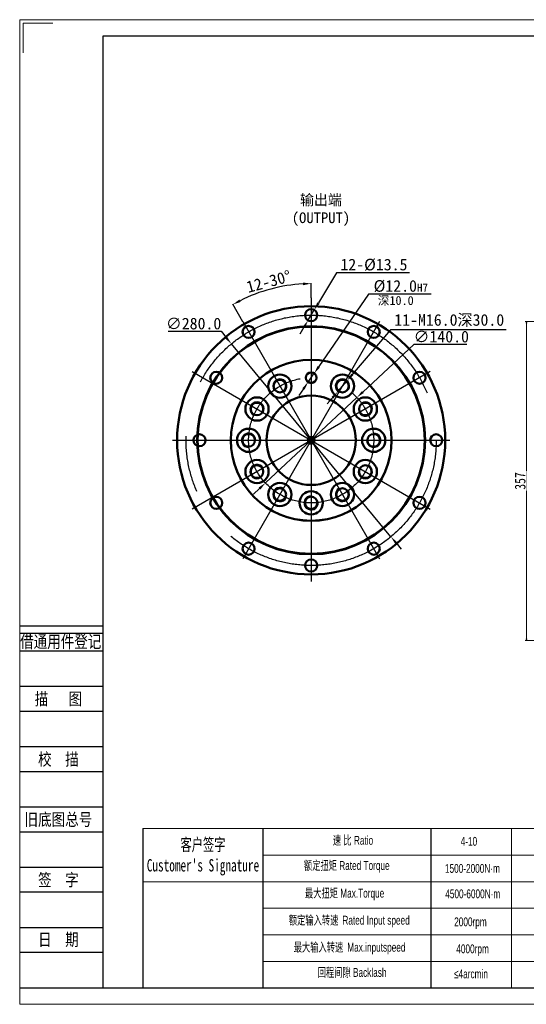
# Model space of a CAD drawing. Header units: millimetres. Extents: x 0 to 1558, y 0 to 1101.
# Tile 1 of 5: x 0 to 567, y 0 to 1101. Entities that reach past the tile are written whole.
import ezdxf
from ezdxf.enums import TextEntityAlignment as Align

# ---------------------------------------------------------------- set-up
doc = ezdxf.new("R2010")
doc.units = ezdxf.units.MM
doc.linetypes.add('CENTER', pattern=[50.8, 31.75, -6.35, 6.35, -6.35])
for name, color, linetype, lineweight in [('1-轮廓线', 7, 'Continuous', 50), ('SLD-0', 7, 'Continuous', 18), ('图框_外框线', 7, 'Continuous', 18)]:
    doc.layers.add(name, color=color, linetype=linetype, lineweight=lineweight)
for name, color, linetype in [('2-细实线', 4, 'Continuous'), ('2细线层', 4, 'Continuous'), ('3-中心线', 1, 'CENTER'), ('6文字层', 3, 'Continuous'), ('7-标注线', 3, 'Continuous'), ('7标注层', 4, 'Continuous')]:
    doc.layers.add(name, color=color, linetype=linetype)
doc.styles.add('宋体', font='txt', dxfattribs={"width": 0.8})
doc.styles.add('标准', font='arial.ttf', dxfattribs={"width": 0.667})
doc.styles.add('样式 1', font='txt')
doc.dimstyles.new('A3', dxfattribs={"dimscale": 1.3, "dimtxt": 6.5, "dimasz": 7, "dimexe": 0.25, "dimexo": 0, "dimgap": 1.75, "dimtad": 1, "dimdec": 1, "dimzin": 1, "dimdsep": 46, "dimtxsty": '样式 1', "dimcen": 0.5, "dimadec": 0, "dimazin": 0, "dimtfac": 1, "dimtdec": 1, "dimtmove": 0, "dimatfit": 0, "dimfxl": 1, "dimlwd": -1, "dimlwe": -1, "dimarcsym": 0})
doc.dimstyles.new('A3$3', dxfattribs={"dimscale": 1.3, "dimtxt": 6.5, "dimasz": 7, "dimexe": 0.25, "dimexo": 0, "dimgap": 1.75, "dimtad": 1, "dimtoh": 1, "dimdec": 1, "dimzin": 1, "dimdsep": 46, "dimtxsty": '样式 1', "dimcen": 0.5, "dimadec": 0, "dimazin": 0, "dimtfac": 1, "dimtdec": 1, "dimtmove": 0, "dimatfit": 0, "dimfxl": 1, "dimlwd": -1, "dimlwe": -1, "dimarcsym": 0})
doc.dimstyles.new('A水平标注$0', dxfattribs={"dimtxt": 3.5, "dimasz": 2, "dimexe": 1.5, "dimexo": 3, "dimgap": 1.1, "dimtad": 1, "dimtoh": 1, "dimdec": 4, "dimdsep": 46, "dimtxsty": '宋体', "dimblk": 'OPEN', "dimcen": 3, "dimclrd": 3, "dimclre": 3, "dimclrt": 6, "dimadec": 0, "dimazin": 0, "dimtm": 1e-09, "dimtfac": 1, "dimtdec": 4, "dimtix": 1, "dimtmove": 0, "dimatfit": 3, "dimldrblk": 'OPEN', "dimfxl": 1, "dimtfill": 1, "dimtfillclr": 256, "dimlwd": 13, "dimlwe": 13, "dimarcsym": 0})

# ---------------------------------------------------------------- blocks, each defined once
blk = doc.blocks.new('*D4')
at = {"layer": '7-标注线', "color": 0}
for p, q in [((326.1, 790.3), (326.1, 806.5)), ((249.4, 763.6), (238.3, 783))]:
    blk.add_line(p, q, dxfattribs=at)
blk.add_arc((326.1, 630.9), 175.2, 92.9756, 117.0244, dxfattribs=at)
for points in [[(317, 804.4), (316.9, 807.4), (326.1, 806.2)], [(245.7, 788.4), (247.2, 785.7), (238.4, 782.7)]]:
    blk.add_solid(points, dxfattribs=at)
at = {"layer": 'Defpoints', "color": 0}
for p in [(295.6, 803.5), (326.1, 790.3), (249.4, 763.6), (402.7, 498.2), (326.1, 471.5)]:
    blk.add_point(p, dxfattribs=at)
at = {"layer": '7-标注线', "color": 0, "insert": (278.5, 808.5), "char_height": 13, "attachment_point": 5, "rotation": 15, "style": '样式 1'}
blk.add_mtext('12-30%%d', dxfattribs=at)
blk = doc.blocks.new('*D5')
at = {"layer": '7-标注线', "color": 0}
for p, q in [((166, 752.8), (225.2, 752.8)), ((225.2, 752.8), (231, 745.8)), ((415.3, 523.1), (236.8, 738.7)), ((421.1, 516.1), (426.9, 509.1))]:
    blk.add_line(p, q, dxfattribs=at)
for points in [[(229.8, 744.8), (232.1, 746.7), (236.8, 738.7)], [(422.3, 517), (420, 515.1), (415.3, 523.1)]]:
    blk.add_solid(points, dxfattribs=at)
at = {"layer": 'Defpoints', "color": 0}
for p in [(236.8, 738.7), (415.3, 523.1)]:
    blk.add_point(p, dxfattribs=at)
at = {"layer": '7-标注线', "color": 0, "insert": (194.5, 761.4), "char_height": 13, "attachment_point": 5, "style": '样式 1'}
blk.add_mtext('∅280.0', dxfattribs=at)
blk = doc.blocks.new('*D6')
at = {"layer": '7-标注线', "color": 0}
for p, q in [((354.3, 818.1), (334.2, 784.5)), ((436, 818.1), (354.3, 818.1)), ((322.6, 765.1), (329.5, 776.7)), ((317.9, 757.3), (313.2, 749.5))]:
    blk.add_line(p, q, dxfattribs=at)
for points in [[(332.9, 785.3), (335.5, 783.7), (329.5, 776.7)], [(319.2, 756.5), (316.6, 758.1), (322.6, 765.1)]]:
    blk.add_solid(points, dxfattribs=at)
at = {"layer": 'Defpoints', "color": 0}
for p in [(329.5, 776.7), (322.6, 765.1)]:
    blk.add_point(p, dxfattribs=at)
at = {"layer": '7-标注线', "color": 0, "insert": (396.3, 827.2), "char_height": 13, "attachment_point": 5, "style": '样式 1'}
blk.add_mtext('12-%%c13.5', dxfattribs=at)
blk = doc.blocks.new('*D7')
at = {"layer": '7-标注线', "color": 0}
for p, q in [((390.4, 794.2), (334.6, 713.3)), ((460.2, 794.2), (390.4, 794.2)), ((322.6, 696), (329.5, 705.9)), ((317.5, 688.5), (312.3, 681))]:
    blk.add_line(p, q, dxfattribs=at)
for points in [[(333.4, 714.2), (335.9, 712.5), (329.5, 705.9)], [(318.7, 687.6), (316.2, 689.3), (322.6, 696)]]:
    blk.add_solid(points, dxfattribs=at)
at = {"layer": 'Defpoints', "color": 0}
for p in [(329.5, 705.9), (322.6, 696)]:
    blk.add_point(p, dxfattribs=at)
at = {"layer": '7-标注线', "color": 0, "insert": (426.4, 803.3), "char_height": 13, "attachment_point": 5, "style": '样式 1'}
blk.add_mtext('%%C12.0{\\H0.7x;\\S^ H7;}', dxfattribs=at)
blk = doc.blocks.new('*D8')
at = {"layer": '7-标注线', "color": 0}
for p, q in [((414.8, 754.6), (372.1, 704.6)), ((544.2, 754.6), (414.8, 754.6)), ((355.9, 685.4), (366.2, 697.6)), ((350, 678.5), (344.1, 671.6))]:
    blk.add_line(p, q, dxfattribs=at)
for points in [[(371, 705.5), (373.3, 703.6), (366.2, 697.6)], [(351.1, 677.5), (348.8, 679.5), (355.9, 685.4)]]:
    blk.add_solid(points, dxfattribs=at)
at = {"layer": 'Defpoints', "color": 0}
for p in [(366.2, 697.6), (355.9, 685.4)]:
    blk.add_point(p, dxfattribs=at)
at = {"layer": '7-标注线', "color": 0, "insert": (480.6, 764.9), "char_height": 13, "attachment_point": 5, "style": '样式 1'}
blk.add_mtext('{\\C0;11-M16.0深30.0}', dxfattribs=at)
blk = doc.blocks.new('*D9')
at = {"layer": '7-标注线', "color": 0}
for p, q in [((441, 738.1), (383.9, 684.9)), ((500.1, 738.1), (441, 738.1)), ((274.9, 583.2), (377.2, 678.7)), ((268.2, 577), (261.6, 570.7))]:
    blk.add_line(p, q, dxfattribs=at)
for points in [[(382.9, 686), (384.9, 683.8), (377.2, 678.7)], [(269.2, 575.8), (267.2, 578.1), (274.9, 583.2)]]:
    blk.add_solid(points, dxfattribs=at)
at = {"layer": 'Defpoints', "color": 0}
for p in [(377.2, 678.7), (274.9, 583.2)]:
    blk.add_point(p, dxfattribs=at)
at = {"layer": '7-标注线', "color": 0, "insert": (471.7, 746.8), "char_height": 13, "attachment_point": 5, "style": '样式 1'}
blk.add_mtext('∅140.0', dxfattribs=at)
blk = doc.blocks.new('_Open')
at = {"color": 0, "linetype": 'ByBlock', "lineweight": -2}
for p, q in [((-1, 0.17), (0, 0)), ((-1, -0.17), (0, 0)), ((0, 0), (-1, 0))]:
    blk.add_line(p, q, dxfattribs=at)
blk = doc.blocks.new('*D17')
at = {"layer": '7-标注线', "color": 3, "lineweight": 13}
for p, q in [((709.5, 763.9), (565.5, 763.9)), ((567, 408.9), (567, 761.9)), ((586.5, 406.9), (565.5, 406.9))]:
    blk.add_line(p, q, dxfattribs=at)
at = {"layer": 'Defpoints', "color": 0}
for p in [(567, 763.9), (712.5, 763.9), (589.5, 406.9)]:
    blk.add_point(p, dxfattribs=at)
at = {"layer": '7-标注线', "color": 3, "lineweight": 13, "xscale": 2, "yscale": 2, "zscale": 2}
for p, rotation in [((567, 763.9), 90), ((567, 406.9), 270)]:
    blk.add_blockref('_Open', p, dxfattribs=dict(at, rotation=rotation))
at = {"layer": '7-标注线', "color": 6, "insert": (560, 585.4), "char_height": 12, "attachment_point": 5, "rotation": 90, "style": '宋体', "bg_fill": 3, "box_fill_scale": 1.1, "bg_fill_color": 257, "bg_fill_transparency": 0}
blk.add_mtext('357', dxfattribs=at)

msp = doc.modelspace()

# ---------------------------------------------------------------- linework, layer by layer
for p, q in [((271.88284, 196.54577), (271.88284, 18.51155)), ((459.80278, 196.54577), (459.80278, 18.51155))]:
    msp.add_line(p, q)
at = {"layer": '1-轮廓线'}
for centre, radius in [((326.05319, 630.91166), 150), ((326.05319, 770.91166), 6.75), ((326.05319, 630.91166), 127.5), ((326.05319, 630.91166), 127.1), ((256.05319, 752.15521), 6.75), ((396.05319, 752.15521), 6.75), ((326.05319, 630.91166), 90.01989), ((326.05319, 630.91166), 90), ((219.86658, 700.91166), 6.75), ((326.05319, 700.91166), 6), ((447.29675, 700.91166), 6.75), ((291.05319, 691.53343), 13), ((291.05319, 691.53343), 7), ((361.05319, 691.53343), 13), ((361.05319, 691.53343), 7), ((265.43141, 665.91166), 13), ((265.43141, 665.91166), 7), ((326.05319, 630.91166), 50), ((386.67497, 665.91166), 13), ((386.67497, 665.91166), 7), ((256.05319, 630.91166), 13), ((396.05319, 630.91166), 13), ((201.11013, 630.91166), 6.75), ((256.05319, 630.91166), 7), ((326.05319, 630.91166), 3.73205), ((326.05319, 630.91166), 2), ((396.05319, 630.91166), 7), ((466.05319, 630.91166), 6.75), ((265.43141, 595.91166), 13), ((386.67497, 595.91166), 13), ((265.43141, 595.91166), 7), ((386.67497, 595.91166), 7), ((291.05319, 570.28988), 13), ((291.05319, 570.28988), 7), ((326.05319, 560.91166), 13), ((361.05319, 570.28988), 13), ((361.05319, 570.28988), 7), ((219.86658, 560.91166), 6.75), ((326.05319, 560.91166), 7), ((447.29675, 560.91166), 6.75), ((256.05319, 509.6681), 6.75), ((396.05319, 509.6681), 6.75), ((326.05319, 490.91166), 6.75)]:
    msp.add_circle(centre, radius, dxfattribs=at)
at = {"layer": '2-细实线'}
for centre, start, end in [((291.05319, 691.53343), 300, 213.27582896), ((361.05319, 691.53343), 330, 243.27582896), ((265.43141, 665.91166), 330, 243.27582896), ((386.67497, 665.91166), 210, 123.27582896), ((256.05319, 630.91166), 360, 273.27582896), ((396.05319, 630.91166), 180, 93.27582896), ((265.43141, 595.91166), 30, 303.27582896), ((386.67497, 595.91166), 150, 63.27582896), ((291.05319, 570.28988), 60, 333.27582896), ((361.05319, 570.28988), 120, 33.27582896), ((326.05319, 560.91166), 90, 3.27582896)]:
    msp.add_arc(centre, 8, start, end, dxfattribs=at)
at = {"layer": '2细线层'}
for p, q in [((-0.17195, 423.21115), (92.70996, 423.21115)), ((-0.17195, 415.27646), (92.70996, 415.27646)), ((-0.17195, 395.43973), (92.70996, 395.43973)), ((-0.17195, 355.76629), (92.70996, 355.76629)), ((-0.17195, 327.99487), (92.70996, 327.99487)), ((-0.17195, 288.32143), (92.70996, 288.32143)), ((-0.17195, 260.55002), (92.70996, 260.55002)), ((-0.17195, 220.87657), (92.70996, 220.87657)), ((-0.17195, 193.10516), (92.70996, 193.10516)), ((-0.17195, 153.43171), (92.70996, 153.43171)), ((-0.17195, 125.6603), (92.70996, 125.6603)), ((-0.17195, 85.98685), (92.70996, 85.98685)), ((-0.17195, 58.21544), (92.70996, 58.21544)), ((-0.17195, 18.54199), (92.70996, 18.54199))]:
    msp.add_line(p, q, dxfattribs=at)
at = {"layer": '3-中心线', "ltscale": 10}
for p, q in [((326.05319, 790.30675), (326.05319, 471.51656)), ((249.41763, 763.64833), (402.68875, 498.17498)), ((402.68875, 763.64833), (249.41763, 498.17498)), ((192.84352, 707.82029), (459.26286, 554.00302)), ((459.26286, 707.82029), (192.84352, 554.00302)), ((171.01235, 630.91166), (481.09403, 630.91166))]:
    msp.add_line(p, q, dxfattribs=at)
for radius in [140, 70]:
    msp.add_circle((326.05319, 630.91166), radius, dxfattribs=at)
at = {"layer": '7标注层', "color": 0}
msp.add_line((137.58384, 196.54577), (137.58384, 18.54199), dxfattribs=at)
at = {"layer": 'SLD-0'}
msp.add_line((550.34592, 196.54577), (550.34592, 18.56224), dxfattribs=at)
at = {"layer": '图框_外框线'}
for p, q in [((137.58384, 196.54577), (1538.9853, 196.54577)), ((271.88284, 166.84577), (1059.49925, 166.84577)), ((137.58384, 137.14577), (1538.9853, 137.14577)), ((271.88284, 107.44577), (1538.9853, 107.44577)), ((271.88284, 77.74577), (1538.9853, 77.74577)), ((271.88284, 48.04577), (1538.9853, 48.04577))]:
    msp.add_line(p, q, dxfattribs=at)
at = {"layer": '图框_外框线', "color": 3}
msp.add_lwpolyline([(0, 0), (1557.52729, 0), (1557.52729, 1101.3943), (0, 1101.3943)], close=True, dxfattribs=at)
msp.add_lwpolyline([(3.7084, 1064.31031), (3.7084, 1097.6859), (37.08398, 1097.6859)], dxfattribs=at)
at = {"layer": '图框_外框线', "color": 3, "lineweight": 25}
msp.add_lwpolyline([(92.70996, 18.54199), (1538.9853, 18.54199), (1538.9853, 1082.8523), (92.70996, 1082.8523)], close=True, dxfattribs=at)

# ---------------------------------------------------------------- texts
at = {"layer": '6文字层', "color": 3, "style": '宋体', "width": 0.8}
for s, p in [('借通用件登记', (45.76533, 405.8841)), ('描   图', (43.11815, 341.88058)), ('校  描', (43.11815, 274.43572)), ('旧底图总号', (43.11815, 206.99086)), ('签  字', (43.11815, 139.546)), ('日  期', (43.14289, 72.49711))]:
    msp.add_text(s, height=13.885706, dxfattribs=at).set_placement(p, align=Align.MIDDLE)
at = {"layer": '7-标注线', "color": 0, "insert": (337.01409, 888.25314), "char_height": 12, "width": 85.8729979, "attachment_point": 5}
msp.add_mtext('输出端\\P(OUTPUT)', dxfattribs=at)
at = {"layer": '7-标注线', "insert": (400.6134, 792.2974), "char_height": 10, "width": 57.6136304, "attachment_point": 1}
msp.add_mtext('深10.0', dxfattribs=at)
at = {"layer": 'SLD-0', "color": 1, "attachment_point": 2, "style": '标准'}
for s, insert, char_height, width in [("{\\fSimSun|b1|i0|c134|p2;客户签字\\PCustomer's Signature}", (204.96483, 185.55654), 13.86, 172.4198291), ('速 比 Ratio', (372.88416, 188.37912), 9.9, 80.8920155), ('4-10', (502.62868, 187.23723), 9.9, 42.092731), ('{\\fSimSun|b0|i0|c134|p2;额定扭矩} Rated Torque', (365.9254, 160.21574), 9.9, 111.1653649), ('1500-2000N·m', (506.5552, 156.9691), 9.9, 42.092731), ('{\\fSimSun|b0|i0|c134|p2;最大扭矩} Max.Torque', (363.48983, 129.27079), 9.9, 127.8676741), ('4500-6000N·m', (506.9065, 128.53203), 9.9, 42.092731), ('{\\fSimSun|b0|i0|c134|p2;额定输入转速 }Rated Input speed', (368.7089, 99.02122), 9.9, 182.1508246), ('2000rpm', (504.34094, 97.22038), 9.9, 42.092731), ('{\\fSimSun|b0|i0|c134|p2;最大输入转速 }Max.inputspeed ', (369.05684, 68.77167), 9.9, 167.5361777), ('4000rpm', (506.70369, 66.99151), 9.9, 75.9769343), ('回程间隙 Backlash', (371.84034, 40.6083), 9.9, 80.8920155), ('≤4arcmin ', (504.89337, 38.96818), 9.9, 42.092731)]:
    msp.add_mtext(s, dxfattribs=dict(at, insert=insert, char_height=char_height, width=width))

# ---------------------------------------------------------------- dimensions: what is measured, and where the dimension line sits
at = {"layer": '7-标注线'}
for p1, p2, text, picture, middle in [((322.58643, 765.11993), (329.51995, 776.70338), '12-%%c13.5', '*D6', (396.27007, 818.12449)), ((322.64772, 695.97174), (329.45867, 705.85157), '%%C12.0{\\H0.7x;\\S^ H7;}', '*D7', (426.44421, 794.24035)), ((355.8661, 685.44294), (366.24029, 697.62392), '{\\C0;11-M16.0深30.0}', '*D8', (480.6134, 754.63023))]:
    dim = msp.add_diameter_dim_2p(p1=p1, p2=p2, text=text, dimstyle='A3$3', override={"dimtxt": 10}, dxfattribs=at)
    dim.commit()
    dim.dimension.update_dxf_attribs({"geometry": picture, "text_midpoint": middle, "dimtype": 163})
dim = msp.add_angular_dim_2l(base=(295.6223, 803.4938), line1=((249.41763, 763.64833), (402.68875, 498.17498)), line2=((326.05319, 790.30675), (326.05319, 471.51656)), text='12-<>', dimstyle='A3', override={"dimtxt": 10}, dxfattribs=at)
dim.commit()
dim.dimension.update_dxf_attribs({"geometry": '*D4', "text_midpoint": (278.46303, 808.52054)})
for p1, p2, picture, middle in [((415.33966, 523.07879), (236.76672, 738.74452), '*D5', (194.45152, 752.76279)), ((274.86791, 583.1616), (377.23847, 678.66171), '*D9', (471.70922, 738.14515))]:
    dim = msp.add_diameter_dim_2p(p1=p1, p2=p2, dimstyle='A3$3', override={"dimtxt": 10}, dxfattribs=at)
    dim.commit()
    dim.dimension.update_dxf_attribs({"geometry": picture, "text_midpoint": middle, "dimtype": 163})

# ---------------------------------------------------------------- next in the draw order: dimensions: what is measured, and where the dimension line sits
dim = msp.add_linear_dim(base=(566.99381, 763.91165), p1=(589.53338, 406.91165), p2=(712.53338, 763.91165), angle=90, dimstyle='A水平标注$0', override={"dimtxt": 12, "dimblk": 'Open', "dimtfill": 1, "dimtfillclr": 256}, dxfattribs=at)
dim.commit()
dim.dimension.update_dxf_attribs({"geometry": '*D17', "text_midpoint": (560.02788, 585.41165)})

doc.saveas('drawing.dxf')
